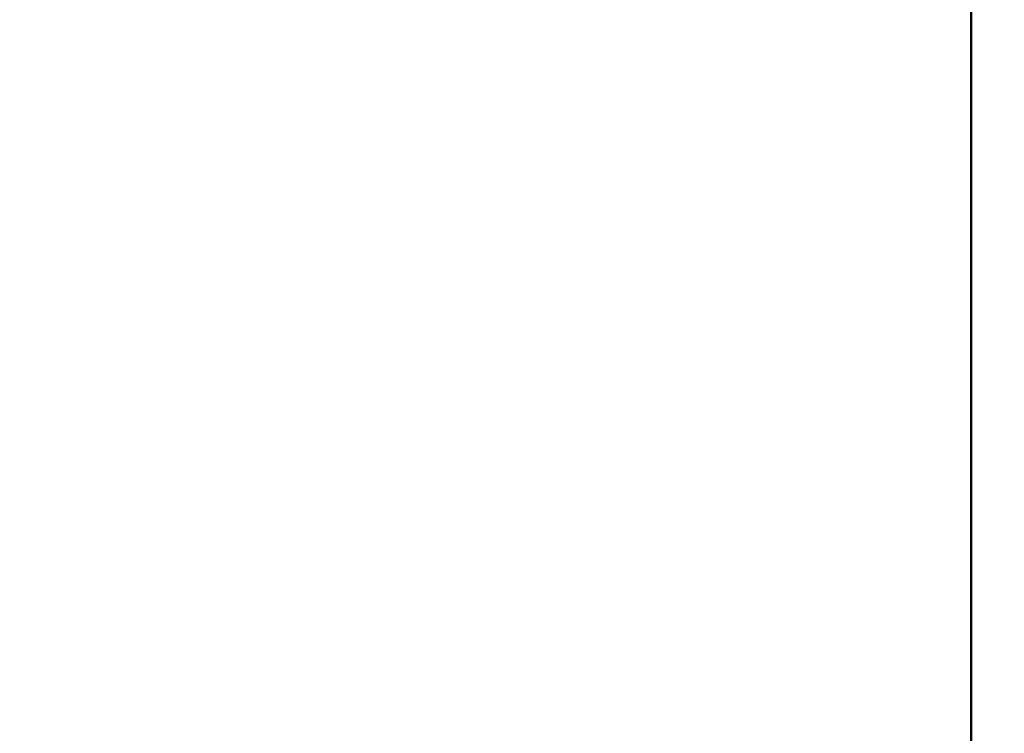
# Model space of a CAD drawing. Header units: millimetres. Extents: x -428974 to 63075, y -12164 to 49045.
# Tile 106 of 131: x 54086 to 54608, y 28634 to 29012. Entities that reach past the tile are written whole.
import ezdxf

# ---------------------------------------------------------------- set-up
doc = ezdxf.new("R2010")
doc.units = ezdxf.units.MM
doc.header["$LTSCALE"] = 75
doc.layers.add('Dimension (ISO)', color=7, linetype='Continuous', lineweight=25)
doc.layers.add('Visible (ISO)', color=7, linetype='Continuous', lineweight=50)
doc.styles.add('Note Text (ISO)', font='tahoma.ttf')
doc.dimstyles.new('Default (ISO)', dxfattribs={"dimscale": 75, "dimtxt": 2, "dimasz": 2.5, "dimexe": 3.175, "dimexo": 0, "dimgap": 0.762, "dimtad": 1, "dimrnd": 1e-08, "dimtxsty": 'Note Text (ISO)', "dimcen": 0.09, "dimdle": 10, "dimclrd": 256, "dimclre": 256, "dimclrt": 256, "dimazin": 2, "dimtfac": 1, "dimtmove": 0, "dimatfit": 3, "dimfxl": 1, "dimtolj": 1, "dimtzin": 0, "dimlwd": -1, "dimlwe": -1, "dimarcsym": 0})

# ---------------------------------------------------------------- blocks, each defined once
blk = doc.blocks.new('*D12')
at = {"layer": 'Defpoints', "color": 0, "transparency": 16777216}
for p in [(50635.57, 28337.03), (56595.34, 25742.59)]:
    blk.add_point(p, dxfattribs=at)
at = {"layer": 'Dimension (ISO)', "transparency": 16777216}
for p, q in [((50635.57, 28337.03), (46875.23, 29974.01)), ((56423.42, 25817.43), (50807.49, 28262.19))]:
    blk.add_line(p, q, dxfattribs=at)
for points in [[(50819.96, 28290.84), (50795.01, 28233.54), (50635.57, 28337.03)], [(56435.9, 25846.08), (56410.95, 25788.77), (56595.34, 25742.59)]]:
    blk.add_solid(points, dxfattribs=at)
at = {"layer": 'Dimension (ISO)', "transparency": 16777216, "insert": (47131.53, 30419.6), "char_height": 150, "attachment_point": 1, "rotation": 336.4753, "style": 'Note Text (ISO)'}
blk.add_mtext('\\A1;\\fTahoma|b0|i0;\\H149.0446;∅6500\\P\\fTahoma|b0|i0;\\H149.0446;Up to Ø7000mm tower section', dxfattribs=at)

msp = doc.modelspace()

# ---------------------------------------------------------------- linework, layer by layer
at = {"layer": 'Visible (ISO)'}
msp.add_line((54590.4548, 28509.68), (54590.4548, 30140.354), dxfattribs=at)

# ---------------------------------------------------------------- dimensions: what is measured, and where the dimension line sits
at = {"layer": 'Dimension (ISO)'}
dim = msp.add_diameter_dim_2p(p1=(56595.3401, 25742.5876), p2=(50635.5696, 28337.0307), text='\\fTahoma|b0|i0;\\H149.0446;<>\\P\\fTahoma|b0|i0;\\H149.0446;Up to Ø7000mm tower section', dimstyle='Default (ISO)', override={"dimgap": 0.762, "dimdec": 2, "dimlfac": 1, "dimtol": 0, "dimlim": 0, "dimtp": 0, "dimtm": 0, "dimtdec": 2, "dimatfit": 2, "dimtvp": -0.25}, dxfattribs=at)
dim.commit()
dim.dimension.update_dxf_attribs({"geometry": '*D12', "text_midpoint": (48185.3954, 29403.6552), "dimtype": 163})

doc.saveas('drawing.dxf')
